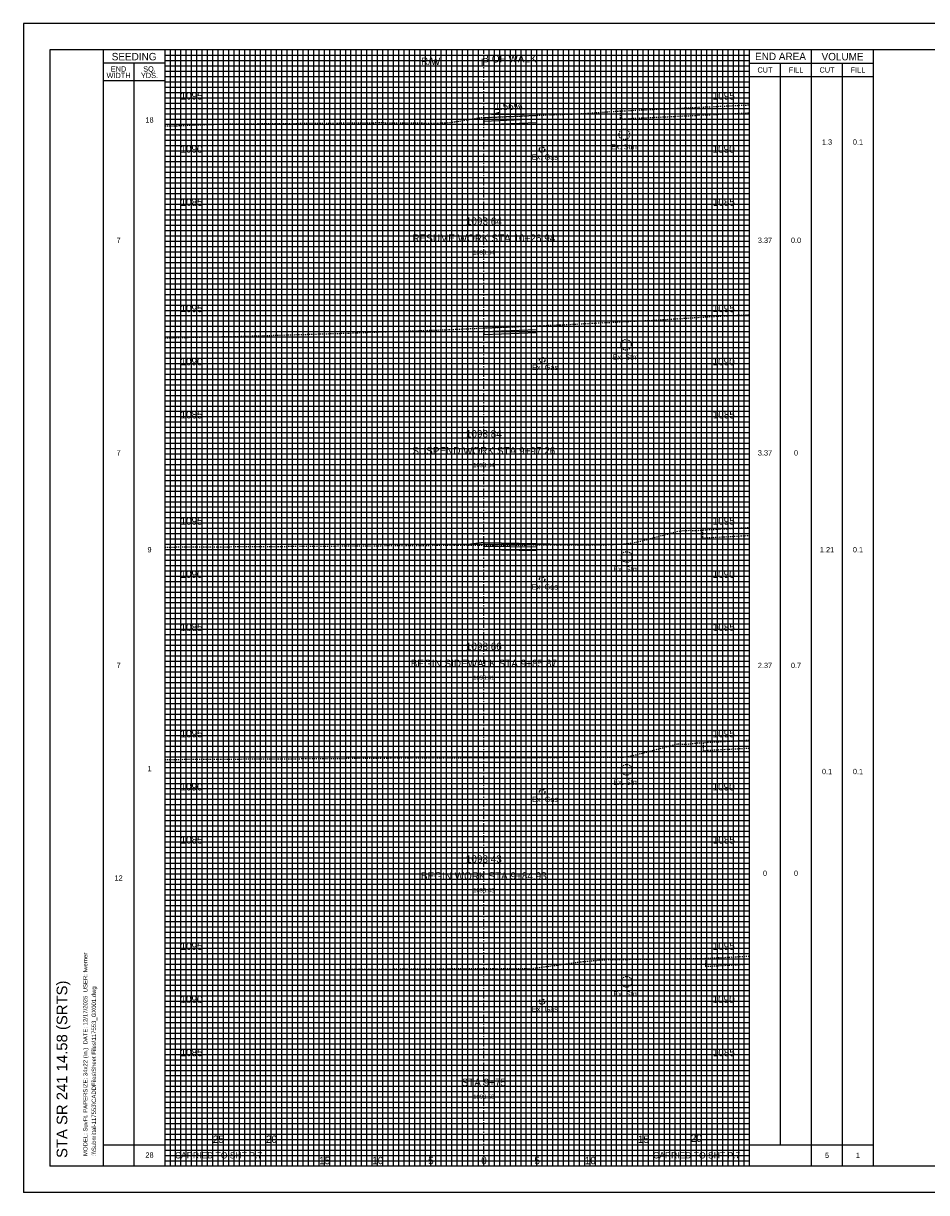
# Model space of a CAD drawing. Header units: feet. Extents: x 318 to 488, y 140 to 251.
# Tile 1 of 3: x 318 to 403, y 140 to 250. Entities that reach past the tile are written whole.
import ezdxf
from ezdxf.enums import TextEntityAlignment as Align

# ---------------------------------------------------------------- set-up
doc = ezdxf.new("R2010")
doc.units = ezdxf.units.FT
doc.header["$MEASUREMENT"] = 0
for name, pattern in [('CENTER2', [1.125, 0.75, -0.125, 0.125, -0.125]), ('DASHED', [0.75, 0.5, -0.25]), ('DASHED2', [0.375, 0.25, -0.125]), ('DGN Style 4', [0.027369, 0.013684, -0.006842, 0, -0.006842]), ('gasex', [0]), ('OhDOT_USTN2', [0.11, 0.069, -0.041]), ('OhDOT_USTN5', [0.11, 0.055, -0.055])]:
    doc.linetypes.add(name, pattern=pattern)
for name, color, linetype in [('CL_P_Construction', 7, 'DGN Style 4'), ('DR_X_Storm_Sewer', 151, 'OhDOT_USTN5'), ('SH_Border', 7, 'Continuous'), ('SH_Data', 7, 'Continuous'), ('SH_Text', 7, 'Continuous'), ('UT_X_Gas', 2, 'gasex'), ('XS_P_Annotation', 7, 'Continuous'), ('XS_P_Finished_Grade', 3, 'Continuous'), ('XS_P_Pavt_Surface', 251, 'Continuous'), ('XS_P_Subgrade', 4, 'Continuous'), ('XS_P_Text_Info', 7, 'Continuous'), ('XS_X_Ground_Line', 3, 'OhDOT_USTN2')]:
    doc.layers.add(name, color=color, linetype=linetype)
doc.layers.add('RW_X_Right_of_Way', color=7, linetype='Continuous', lineweight=18)
doc.layers.add('SH_Major_Grid_Line', color=254, linetype='Continuous', transparency=0.3)
doc.layers.add('SH_Minor_Grid_Line', color=252, linetype='Continuous', transparency=0.5)
doc.styles.add('OHDOTSymbols', font='arial.ttf')
doc.styles.add('Slanted-Normal', font='font31.shx', dxfattribs={"height": 0.12})
doc.styles.get("Standard").update_dxf_attribs({"font": 'arial.ttf'})
doc.styles.add('Straight-Normal', font='font30.shx', dxfattribs={"height": 0.1})

msp = doc.modelspace()

# ---------------------------------------------------------------- linework, layer by layer
at = {"layer": 'CL_P_Construction', "linetype": 'CENTER2'}
msp.add_line((361.03, 142.94), (361.03, 247.94), dxfattribs=at)
at = {"layer": 'DR_X_Storm_Sewer'}
for centre in [(374.26, 239.99), (374.41, 220.2), (374.47, 200.24), (374.47, 180.21), (374.47, 160.27)]:
    msp.add_circle(centre, 0.5, dxfattribs=at)
at = {"layer": 'RW_X_Right_of_Way', "linetype": 'DASHED'}
msp.add_line((356.03, 142.94), (356.03, 247.94), dxfattribs=at)
at = {"layer": 'SH_Border'}
for p, q in [((487.7, 250.44), (317.7, 250.44)), ((317.7, 250.44), (317.7, 140.44)), ((485.2, 247.94), (320.2, 247.94)), ((320.2, 247.94), (320.2, 142.94)), ((325.2, 247.94), (325.2, 142.94)), ((485.2, 142.94), (320.2, 142.94)), ((487.7, 140.44), (317.7, 140.44))]:
    msp.add_line(p, q, dxfattribs=at)
at = {"layer": 'SH_Data', "color": 7, "linetype": 'Continuous'}
for p, q in [((331.03, 142.94), (331.03, 247.94)), ((386.03, 142.94), (386.03, 247.94)), ((391.87, 142.94), (391.87, 247.94)), ((397.7, 142.94), (397.7, 247.94)), ((331.03, 246.69), (325.2, 246.69)), ((328.12, 142.94), (328.12, 246.69)), ((386.03, 246.69), (397.7, 246.69)), ((388.95, 144.94), (388.95, 246.69)), ((394.78, 142.94), (394.78, 246.69)), ((386.03, 245.44), (397.7, 245.44)), ((331.03, 245.02), (325.2, 245.02)), ((325.2, 144.94), (331.03, 144.94)), ((331.03, 144.94), (341.03, 144.94)), ((341.03, 142.94), (341.03, 144.94)), ((376.03, 144.94), (386.03, 144.94)), ((386.03, 144.94), (397.7, 144.94))]:
    msp.add_line(p, q, dxfattribs=at)
msp.add_lwpolyline([(376.03, 142.94), (376.03, 144.94)], dxfattribs=at)
at = {"layer": 'SH_Major_Grid_Line', "color": 254, "linetype": 'Continuous'}
for p, q in [((336.03, 142.94), (336.03, 247.94)), ((341.03, 142.94), (341.03, 247.94)), ((346.03, 142.94), (346.03, 247.94)), ((351.03, 142.94), (351.03, 247.94)), ((356.03, 142.94), (356.03, 247.94)), ((366.03, 142.94), (366.03, 247.94)), ((371.03, 142.94), (371.03, 247.94)), ((376.03, 142.94), (376.03, 247.94)), ((381.03, 142.94), (381.03, 247.94)), ((331.03, 242.94), (386.03, 242.94)), ((331.03, 237.94), (386.03, 237.94)), ((331.03, 232.94), (386.03, 232.94)), ((331.03, 227.94), (386.03, 227.94)), ((331.03, 222.94), (386.03, 222.94)), ((331.03, 217.94), (386.03, 217.94)), ((331.03, 212.94), (386.03, 212.94)), ((331.03, 207.94), (386.03, 207.94)), ((331.03, 202.94), (386.03, 202.94)), ((331.03, 197.94), (386.03, 197.94)), ((331.03, 192.94), (386.03, 192.94)), ((331.03, 187.94), (386.03, 187.94)), ((331.03, 182.94), (386.03, 182.94)), ((331.03, 177.94), (386.03, 177.94)), ((331.03, 172.94), (386.03, 172.94)), ((331.03, 167.94), (386.03, 167.94)), ((331.03, 162.94), (386.03, 162.94)), ((331.03, 157.94), (386.03, 157.94)), ((331.03, 152.94), (386.03, 152.94)), ((331.03, 147.94), (386.03, 147.94))]:
    msp.add_line(p, q, dxfattribs=at)
at = {"layer": 'SH_Minor_Grid_Line', "color": 252, "linetype": 'Continuous'}
for p, q in [((331.53, 142.94), (331.53, 247.94)), ((332.03, 142.94), (332.03, 247.94)), ((332.53, 142.94), (332.53, 247.94)), ((333.03, 142.94), (333.03, 247.94)), ((333.53, 142.94), (333.53, 247.94)), ((334.03, 142.94), (334.03, 247.94)), ((334.53, 142.94), (334.53, 247.94)), ((335.03, 142.94), (335.03, 247.94)), ((335.53, 142.94), (335.53, 247.94)), ((336.53, 142.94), (336.53, 247.94)), ((337.03, 142.94), (337.03, 247.94)), ((337.53, 142.94), (337.53, 247.94)), ((338.03, 142.94), (338.03, 247.94)), ((338.53, 142.94), (338.53, 247.94)), ((339.03, 142.94), (339.03, 247.94)), ((339.53, 142.94), (339.53, 247.94)), ((340.03, 142.94), (340.03, 247.94)), ((340.53, 142.94), (340.53, 247.94)), ((341.53, 142.94), (341.53, 247.94)), ((342.03, 142.94), (342.03, 247.94)), ((342.53, 142.94), (342.53, 247.94)), ((343.03, 142.94), (343.03, 247.94)), ((343.53, 142.94), (343.53, 247.94)), ((344.03, 142.94), (344.03, 247.94)), ((344.53, 142.94), (344.53, 247.94)), ((345.03, 142.94), (345.03, 247.94)), ((345.53, 142.94), (345.53, 247.94)), ((346.53, 142.94), (346.53, 247.94)), ((347.03, 142.94), (347.03, 247.94)), ((347.53, 142.94), (347.53, 247.94)), ((348.03, 142.94), (348.03, 247.94)), ((348.53, 142.94), (348.53, 247.94)), ((349.03, 142.94), (349.03, 247.94)), ((349.53, 142.94), (349.53, 247.94)), ((350.03, 142.94), (350.03, 247.94)), ((350.53, 142.94), (350.53, 247.94)), ((351.53, 142.94), (351.53, 247.94)), ((352.03, 142.94), (352.03, 247.94)), ((352.53, 142.94), (352.53, 247.94)), ((353.03, 142.94), (353.03, 247.94)), ((353.53, 142.94), (353.53, 247.94)), ((354.03, 142.94), (354.03, 247.94)), ((354.53, 142.94), (354.53, 247.94)), ((355.03, 142.94), (355.03, 247.94)), ((355.53, 142.94), (355.53, 247.94)), ((356.53, 142.94), (356.53, 247.94)), ((357.03, 142.94), (357.03, 247.94)), ((357.53, 142.94), (357.53, 247.94)), ((358.03, 142.94), (358.03, 247.94)), ((358.53, 142.94), (358.53, 247.94)), ((359.03, 142.94), (359.03, 247.94)), ((359.53, 142.94), (359.53, 247.94)), ((360.03, 142.94), (360.03, 247.94)), ((360.53, 142.94), (360.53, 247.94)), ((361.53, 142.94), (361.53, 247.94)), ((362.03, 142.94), (362.03, 247.94)), ((362.53, 142.94), (362.53, 247.94)), ((363.03, 142.94), (363.03, 247.94)), ((363.53, 142.94), (363.53, 247.94)), ((364.03, 142.94), (364.03, 247.94)), ((364.53, 142.94), (364.53, 247.94)), ((365.03, 142.94), (365.03, 247.94)), ((365.53, 142.94), (365.53, 247.94)), ((366.53, 142.94), (366.53, 247.94)), ((367.03, 142.94), (367.03, 247.94)), ((367.53, 142.94), (367.53, 247.94)), ((368.03, 142.94), (368.03, 247.94)), ((368.53, 142.94), (368.53, 247.94)), ((369.03, 142.94), (369.03, 247.94)), ((369.53, 142.94), (369.53, 247.94)), ((370.03, 142.94), (370.03, 247.94)), ((370.53, 142.94), (370.53, 247.94)), ((371.53, 142.94), (371.53, 247.94)), ((372.03, 142.94), (372.03, 247.94)), ((372.53, 142.94), (372.53, 247.94)), ((373.03, 142.94), (373.03, 247.94)), ((373.53, 142.94), (373.53, 247.94)), ((374.03, 142.94), (374.03, 247.94)), ((374.53, 142.94), (374.53, 247.94)), ((375.03, 142.94), (375.03, 247.94)), ((375.53, 142.94), (375.53, 247.94)), ((376.53, 142.94), (376.53, 247.94)), ((377.03, 142.94), (377.03, 247.94)), ((377.53, 142.94), (377.53, 247.94)), ((378.03, 142.94), (378.03, 247.94)), ((378.53, 142.94), (378.53, 247.94)), ((379.03, 142.94), (379.03, 247.94)), ((379.53, 142.94), (379.53, 247.94)), ((380.03, 142.94), (380.03, 247.94)), ((380.53, 142.94), (380.53, 247.94)), ((381.53, 142.94), (381.53, 247.94)), ((382.03, 142.94), (382.03, 247.94)), ((382.53, 142.94), (382.53, 247.94)), ((383.03, 142.94), (383.03, 247.94)), ((383.53, 142.94), (383.53, 247.94)), ((384.03, 142.94), (384.03, 247.94)), ((384.53, 142.94), (384.53, 247.94)), ((385.03, 142.94), (385.03, 247.94)), ((385.53, 142.94), (385.53, 247.94)), ((331.03, 247.44), (386.03, 247.44)), ((331.03, 246.94), (386.03, 246.94)), ((331.03, 246.44), (386.03, 246.44)), ((331.03, 245.94), (386.03, 245.94)), ((331.03, 245.44), (386.03, 245.44)), ((331.03, 244.94), (386.03, 244.94)), ((331.03, 244.44), (386.03, 244.44)), ((331.03, 243.94), (386.03, 243.94)), ((331.03, 243.44), (386.03, 243.44)), ((331.03, 242.44), (386.03, 242.44)), ((331.03, 241.94), (386.03, 241.94)), ((331.03, 241.44), (386.03, 241.44)), ((331.03, 240.94), (386.03, 240.94)), ((331.03, 240.44), (386.03, 240.44)), ((331.03, 239.94), (386.03, 239.94)), ((331.03, 239.44), (386.03, 239.44)), ((331.03, 238.94), (386.03, 238.94)), ((331.03, 238.44), (386.03, 238.44)), ((331.03, 237.44), (386.03, 237.44)), ((331.03, 236.94), (386.03, 236.94)), ((331.03, 236.44), (386.03, 236.44)), ((331.03, 235.94), (386.03, 235.94)), ((331.03, 235.44), (386.03, 235.44)), ((331.03, 234.94), (386.03, 234.94)), ((331.03, 234.44), (386.03, 234.44)), ((331.03, 233.94), (386.03, 233.94)), ((331.03, 233.44), (386.03, 233.44)), ((331.03, 232.44), (386.03, 232.44)), ((331.03, 231.94), (386.03, 231.94)), ((331.03, 231.44), (386.03, 231.44)), ((331.03, 230.94), (386.03, 230.94)), ((331.03, 230.44), (386.03, 230.44)), ((331.03, 229.94), (386.03, 229.94)), ((331.03, 229.44), (386.03, 229.44)), ((331.03, 228.94), (386.03, 228.94)), ((331.03, 228.44), (386.03, 228.44)), ((331.03, 227.44), (386.03, 227.44)), ((331.03, 226.94), (386.03, 226.94)), ((331.03, 226.44), (386.03, 226.44)), ((331.03, 225.94), (386.03, 225.94)), ((331.03, 225.44), (386.03, 225.44)), ((331.03, 224.94), (386.03, 224.94)), ((331.03, 224.44), (386.03, 224.44)), ((331.03, 223.94), (386.03, 223.94)), ((331.03, 223.44), (386.03, 223.44)), ((331.03, 222.44), (386.03, 222.44)), ((331.03, 221.94), (386.03, 221.94)), ((331.03, 221.44), (386.03, 221.44)), ((331.03, 220.94), (386.03, 220.94)), ((331.03, 220.44), (386.03, 220.44)), ((331.03, 219.94), (386.03, 219.94)), ((331.03, 219.44), (386.03, 219.44)), ((331.03, 218.94), (386.03, 218.94)), ((331.03, 218.44), (386.03, 218.44)), ((331.03, 217.44), (386.03, 217.44)), ((331.03, 216.94), (386.03, 216.94)), ((331.03, 216.44), (386.03, 216.44)), ((331.03, 215.94), (386.03, 215.94)), ((331.03, 215.44), (386.03, 215.44)), ((331.03, 214.94), (386.03, 214.94)), ((331.03, 214.44), (386.03, 214.44)), ((331.03, 213.94), (386.03, 213.94)), ((331.03, 213.44), (386.03, 213.44)), ((331.03, 212.44), (386.03, 212.44)), ((331.03, 211.94), (386.03, 211.94)), ((331.03, 211.44), (386.03, 211.44)), ((331.03, 210.94), (386.03, 210.94)), ((331.03, 210.44), (386.03, 210.44)), ((331.03, 209.94), (386.03, 209.94)), ((331.03, 209.44), (386.03, 209.44)), ((331.03, 208.94), (386.03, 208.94)), ((331.03, 208.44), (386.03, 208.44)), ((331.03, 207.44), (386.03, 207.44)), ((331.03, 206.94), (386.03, 206.94)), ((331.03, 206.44), (386.03, 206.44)), ((331.03, 205.94), (386.03, 205.94)), ((331.03, 205.44), (386.03, 205.44)), ((331.03, 204.94), (386.03, 204.94)), ((331.03, 204.44), (386.03, 204.44)), ((331.03, 203.94), (386.03, 203.94)), ((331.03, 203.44), (386.03, 203.44)), ((331.03, 202.44), (386.03, 202.44)), ((331.03, 201.94), (386.03, 201.94)), ((331.03, 201.44), (386.03, 201.44)), ((331.03, 200.94), (386.03, 200.94)), ((331.03, 200.44), (386.03, 200.44)), ((331.03, 199.94), (386.03, 199.94)), ((331.03, 199.44), (386.03, 199.44)), ((331.03, 198.94), (386.03, 198.94)), ((331.03, 198.44), (386.03, 198.44)), ((331.03, 197.44), (386.03, 197.44)), ((331.03, 196.94), (386.03, 196.94)), ((331.03, 196.44), (386.03, 196.44)), ((331.03, 195.94), (386.03, 195.94)), ((331.03, 195.44), (386.03, 195.44)), ((331.03, 194.94), (386.03, 194.94)), ((331.03, 194.44), (386.03, 194.44)), ((331.03, 193.94), (386.03, 193.94)), ((331.03, 193.44), (386.03, 193.44)), ((331.03, 192.44), (386.03, 192.44)), ((331.03, 191.94), (386.03, 191.94)), ((331.03, 191.44), (386.03, 191.44)), ((331.03, 190.94), (386.03, 190.94)), ((331.03, 190.44), (386.03, 190.44)), ((331.03, 189.94), (386.03, 189.94)), ((331.03, 189.44), (386.03, 189.44)), ((331.03, 188.94), (386.03, 188.94)), ((331.03, 188.44), (386.03, 188.44)), ((331.03, 187.44), (386.03, 187.44)), ((331.03, 186.94), (386.03, 186.94)), ((331.03, 186.44), (386.03, 186.44)), ((331.03, 185.94), (386.03, 185.94)), ((331.03, 185.44), (386.03, 185.44)), ((331.03, 184.94), (386.03, 184.94)), ((331.03, 184.44), (386.03, 184.44)), ((331.03, 183.94), (386.03, 183.94)), ((331.03, 183.44), (386.03, 183.44)), ((331.03, 182.44), (386.03, 182.44)), ((331.03, 181.94), (386.03, 181.94)), ((331.03, 181.44), (386.03, 181.44)), ((331.03, 180.94), (386.03, 180.94)), ((331.03, 180.44), (386.03, 180.44)), ((331.03, 179.94), (386.03, 179.94)), ((331.03, 179.44), (386.03, 179.44)), ((331.03, 178.94), (386.03, 178.94)), ((331.03, 178.44), (386.03, 178.44)), ((331.03, 177.44), (386.03, 177.44)), ((331.03, 176.94), (386.03, 176.94)), ((331.03, 176.44), (386.03, 176.44)), ((331.03, 175.94), (386.03, 175.94)), ((331.03, 175.44), (386.03, 175.44)), ((331.03, 174.94), (386.03, 174.94)), ((331.03, 174.44), (386.03, 174.44)), ((331.03, 173.94), (386.03, 173.94)), ((331.03, 173.44), (386.03, 173.44)), ((331.03, 172.44), (386.03, 172.44)), ((331.03, 171.94), (386.03, 171.94)), ((331.03, 171.44), (386.03, 171.44)), ((331.03, 170.94), (386.03, 170.94)), ((331.03, 170.44), (386.03, 170.44)), ((331.03, 169.94), (386.03, 169.94)), ((331.03, 169.44), (386.03, 169.44)), ((331.03, 168.94), (386.03, 168.94)), ((331.03, 168.44), (386.03, 168.44)), ((331.03, 167.44), (386.03, 167.44)), ((331.03, 166.94), (386.03, 166.94)), ((331.03, 166.44), (386.03, 166.44)), ((331.03, 165.94), (386.03, 165.94)), ((331.03, 165.44), (386.03, 165.44)), ((331.03, 164.94), (386.03, 164.94)), ((331.03, 164.44), (386.03, 164.44)), ((331.03, 163.94), (386.03, 163.94)), ((331.03, 163.44), (386.03, 163.44)), ((331.03, 162.44), (386.03, 162.44)), ((331.03, 161.94), (386.03, 161.94)), ((331.03, 161.44), (386.03, 161.44)), ((331.03, 160.94), (386.03, 160.94)), ((331.03, 160.44), (386.03, 160.44)), ((331.03, 159.94), (386.03, 159.94)), ((331.03, 159.44), (386.03, 159.44)), ((331.03, 158.94), (386.03, 158.94)), ((331.03, 158.44), (386.03, 158.44)), ((331.03, 157.44), (386.03, 157.44)), ((331.03, 156.94), (386.03, 156.94)), ((331.03, 156.44), (386.03, 156.44)), ((331.03, 155.94), (386.03, 155.94)), ((331.03, 155.44), (386.03, 155.44)), ((331.03, 154.94), (386.03, 154.94)), ((331.03, 154.44), (386.03, 154.44)), ((331.03, 153.94), (386.03, 153.94)), ((331.03, 153.44), (386.03, 153.44)), ((331.03, 152.44), (386.03, 152.44)), ((331.03, 151.94), (386.03, 151.94)), ((331.03, 151.44), (386.03, 151.44)), ((331.03, 150.94), (386.03, 150.94)), ((331.03, 150.44), (386.03, 150.44)), ((331.03, 149.94), (386.03, 149.94)), ((331.03, 149.44), (386.03, 149.44)), ((331.03, 148.94), (386.03, 148.94)), ((331.03, 148.44), (386.03, 148.44)), ((331.03, 147.44), (386.03, 147.44)), ((331.03, 146.94), (386.03, 146.94)), ((331.03, 146.44), (386.03, 146.44)), ((331.03, 145.94), (386.03, 145.94)), ((331.03, 145.44), (386.03, 145.44)), ((331.03, 144.94), (386.03, 144.94)), ((331.03, 144.44), (386.03, 144.44)), ((331.03, 143.94), (386.03, 143.94)), ((331.03, 143.44), (386.03, 143.44))]:
    msp.add_line(p, q, dxfattribs=at)
at = {"layer": 'UT_X_Gas', "linetype": 'DASHED2'}
for centre in [(366.51, 238.56), (366.53, 218.76), (366.51, 198.12), (366.53, 178.13), (366.51, 158.4)]:
    msp.add_circle(centre, 0.25, dxfattribs=at)
at = {"layer": 'XS_P_Annotation', "color": 7, "linetype": 'Continuous', "lineweight": -3}
for p, q in [((361.76, 241.88), (362.52, 242.1)), ((362.52, 242.1), (362.52, 241.88)), ((364.82, 241.88), (361.76, 241.88))]:
    msp.add_line(p, q, dxfattribs=at)
msp.add_solid([(361.76, 241.88), (362.52, 241.88), (362.52, 242.1)], dxfattribs=at)
at = {"layer": 'XS_P_Finished_Grade'}
msp.add_line((366.03, 201.52), (371.03, 201.38), dxfattribs=at)
for points in [[(361.03, 201.6), (359.03, 201.34)], [(359.03, 181.36), (361.03, 181.36), (366.03, 181.38), (371.03, 181.4)]]:
    msp.add_lwpolyline(points, dxfattribs=at)
at = {"layer": 'XS_P_Pavt_Surface'}
for points in [[(361.03, 241.58), (366.03, 241.79)], [(361.03, 241.58), (361.03, 241.24), (366.03, 241.46), (366.03, 241.79)], [(361.03, 221.78), (366.03, 221.99)], [(361.03, 221.78), (361.03, 221.44), (366.03, 221.65), (366.03, 221.99)], [(361.03, 201.6), (366.03, 201.52)], [(361.03, 201.6), (361.03, 201.26), (366.03, 201.19), (366.03, 201.52)]]:
    msp.add_lwpolyline(points, dxfattribs=at)
at = {"layer": 'XS_P_Subgrade'}
for points in [[(361.03, 241.24), (361.03, 240.91), (366.03, 241.1), (366.03, 241.46)], [(361.03, 221.65), (361.03, 221.16), (366.03, 221.37), (366.03, 221.65)], [(361.03, 201.26), (361.03, 200.93), (366.03, 200.85), (366.03, 201.19)]]:
    msp.add_lwpolyline(points, dxfattribs=at)
at = {"layer": 'XS_X_Ground_Line', "color": 3, "linetype": 'OhDOT_USTN2', "lineweight": -3}
msp.add_line((381.69, 182.03), (381.69, 182.78), dxfattribs=at)
for points in [[(331.03, 240.8), (332.11, 240.81), (332.11, 240.81), (336.72, 240.98), (336.72, 240.98), (345.58, 241.05), (348, 241.07), (351.15, 241.1), (356.08, 241.06), (357.41, 241.07), (358.37, 241.18), (360.43, 241.53), (360.54, 241.56), (364.61, 241.72), (366.2, 241.8), (370, 241.93), (373.85, 242.2), (386.03, 242.77)], [(373.85, 242.2), (373.85, 241.44)], [(373.85, 241.45), (386.03, 242.02)], [(331.03, 220.85), (335.4, 220.95), (337.8, 220.99), (348.28, 221.3), (350.9, 221.4), (357.32, 221.61), (361.06, 221.78), (367.48, 222.05), (368.18, 222.07), (374.97, 222.42), (376.84, 222.5), (382.45, 222.86), (386.03, 223.03)], [(331.03, 201.17), (342.87, 201.24), (355.59, 201.33), (361.03, 201.35), (372.52, 201.39), (374.21, 201.46), (375.53, 201.66), (379.52, 202.71), (380.08, 202.72), (380.45, 202.75), (381, 202.71), (381.42, 202.77), (386.03, 203.01)], [(381.6, 202.78), (381.6, 202.03)], [(381.6, 202.03), (386.03, 202.26)], [(331.03, 181.19), (343.43, 181.26), (355.61, 181.35), (361.03, 181.36), (374.18, 181.41), (374.81, 181.5), (374.89, 181.53), (375.3, 181.61), (379.3, 182.66), (380.05, 182.61), (381.09, 182.75), (386.03, 183.01)], [(381.69, 182.03), (386.03, 182.26)], [(341.22, 161.41), (349.36, 161.45), (355.81, 161.5), (361.03, 161.52), (365.65, 161.53), (370.13, 162.15), (372.32, 162.35), (381.9, 162.48)], [(381.9, 162.48), (386.03, 162.69)], [(381.9, 162.48), (381.9, 161.72)], [(381.9, 161.72), (386.03, 161.94)]]:
    msp.add_lwpolyline(points, dxfattribs=at)

# ---------------------------------------------------------------- texts
at = {"layer": 'DR_X_Storm_Sewer', "char_height": 0.5, "width": 4.9877, "attachment_point": 1, "style": 'Straight-Normal'}
for insert in [(373, 239.09), (373.15, 219.3), (373.21, 199.34), (373.21, 179.3), (373.21, 159.37)]:
    msp.add_mtext('Ex. Stm', dxfattribs=dict(at, insert=insert))
at = {"layer": 'SH_Data', "color": 7, "linetype": 'Continuous', "style": 'Straight-Normal'}
for s, height, p in [('SEEDING', 0.7, (328.12, 247.31)), ('END AREA', 0.7, (388.95, 247.33)), ('VOLUME', 0.7, (394.79, 247.31)), ('CUT', 0.5, (387.49, 246.06)), ('FILL', 0.5, (390.41, 246.06)), ('CUT', 0.5, (393.33, 246.06)), ('FILL', 0.5, (396.24, 246.06)), ('CARRIED TO SHT P.7', 0.6, (336.06, 143.95)), ('CARRIED TO SHT P.7', 0.6, (381.06, 143.95))]:
    msp.add_text(s, height=height, dxfattribs=at).set_placement(p, align=Align.MIDDLE_CENTER)
at = {"layer": 'SH_Data', "linetype": 'Continuous'}
for s, p in [('MODEL: SuvFt. PAPERSIZE: 34x22 (In.)  DATE: 12/17/2025  USER: fwerner', (323.73, 143.88)), (':\\\\Submittal-117553\\CADDFiles\\Sheet Files\\117553_GX001.dwg', (324.53, 143.88))]:
    msp.add_text(s, height=0.4, rotation=90, dxfattribs=at).set_placement(p)
at = {"layer": 'SH_Data', "color": 7, "linetype": 'Continuous', "char_height": 0.7, "attachment_point": 5, "line_spacing_factor": 0.728571, "style": 'Straight-Normal'}
for s, insert in [('\\H0.714286x;END\\PWIDTH', (326.66, 245.84)), ('\\H0.714286x;SQ.\\PYDS.', (329.57, 245.84)), ('{\\H0.71429x;18}', (329.57, 241.35)), ('{\\H0.71429x;1.3}', (393.33, 239.27)), ('{\\H0.71429x;0.1}', (396.24, 239.27)), ('{\\H0.71429x;7}', (326.66, 230.03)), ('{\\H0.71429x;3.37}', (387.49, 230.03)), ('{\\H0.71429x;0.0}', (390.41, 230.03)), ('{\\H0.71429x;7}', (326.66, 210.03)), ('{\\H0.71429x;3.37}', (387.49, 210.03)), ('{\\H0.71429x;0}', (390.41, 210.03)), ('{\\H0.71429x;9}', (329.57, 200.92)), ('{\\H0.71429x;1.21}', (393.33, 200.92)), ('{\\H0.71429x;0.1}', (396.24, 200.92)), ('{\\H0.71429x;7}', (326.66, 190.03)), ('{\\H0.71429x;2.37}', (387.49, 190.03)), ('{\\H0.71429x;0.7}', (390.41, 190.03)), ('{\\H0.71429x;1}', (329.57, 180.32)), ('{\\H0.71429x;0.1}', (393.33, 180.05)), ('{\\H0.71429x;0.1}', (396.24, 180.05)), ('{\\H0.71429x;0}', (387.49, 170.48)), ('{\\H0.71429x;0}', (390.41, 170.48)), ('{\\H0.71429x;12}', (326.66, 170.03)), ('{\\H0.71429x;28}', (329.57, 143.97)), ('{\\H0.71429x;5}', (393.33, 143.94)), ('{\\H0.71429x;1}', (396.24, 143.94))]:
    msp.add_mtext(s, dxfattribs=dict(at, insert=insert))
at = {"layer": 'SH_Text', "linetype": 'Continuous', "style": 'OHDOTSymbols'}
msp.add_text('STA SR 241 14.58 (SRTS)', height=1, rotation=90, dxfattribs=at).set_placement((320.83, 152.04), align=Align.TOP_CENTER)
at = {"layer": 'UT_X_Gas', "char_height": 0.5, "width": 4.9877, "attachment_point": 1, "style": 'Straight-Normal'}
for insert in [(365.55, 238.12), (365.57, 218.32), (365.55, 197.68), (365.57, 177.69), (365.55, 157.96)]:
    msp.add_mtext('Ex. Gas', dxfattribs=dict(at, insert=insert))
at = {"layer": 'XS_P_Annotation', "color": 7, "linetype": 'Continuous', "lineweight": -3, "attachment_point": 5, "style": 'Slanted-Normal'}
for s, insert, char_height in [('1.56%', (363.35, 242.63), 0.7), ('1093.64', (361.03, 231.82), 0.7), ('1093.64', (361.03, 228.88), 0.4), ('1093.84', (361.03, 211.82), 0.7), ('1093.84', (361.03, 208.88), 0.4), ('1093.66', (361.03, 191.82), 0.7), ('1093.41', (361.03, 188.88), 0.4), ('1093.43', (361.03, 171.82), 0.7), ('1093.43', (361.03, 168.88), 0.4), ('1093.58', (361.03, 149.46), 0.4)]:
    msp.add_mtext(s, dxfattribs=dict(at, insert=insert, char_height=char_height))
at = {"layer": 'XS_P_Text_Info', "color": 7, "linetype": 'Continuous', "lineweight": -3, "char_height": 0.7, "attachment_point": 8, "style": 'Slanted-Normal'}
for s, insert in [('B OF WALK', (363.45, 246.75)), ('R/W', (356.03, 246.51)), ('L', (361.01, 246.42)), ('1095', (333.53, 243.26)), ('1095', (383.61, 243.26)), ('1090', (333.52, 238.26)), ('1090', (383.6, 238.26)), ('1085', (333.53, 233.26)), ('1085', (383.62, 233.26)), ('1095', (333.53, 223.26)), ('1095', (383.61, 223.26)), ('1090', (333.52, 218.26)), ('1090', (383.6, 218.26)), ('1085', (333.53, 213.26)), ('1085', (383.62, 213.26)), ('1095', (333.53, 203.26)), ('1095', (383.61, 203.26)), ('1090', (333.52, 198.26)), ('1090', (383.6, 198.26)), ('1085', (333.53, 193.26)), ('1085', (383.62, 193.26)), ('BEGIN SIDEWALK STA 9+85.87', (361.03, 189.87)), ('1095', (333.53, 183.26)), ('1095', (383.61, 183.26)), ('1090', (333.52, 178.26)), ('1090', (383.6, 178.26)), ('1085', (333.53, 173.26)), ('1085', (383.62, 173.26)), ('BEGIN WORK STA 9+84.93', (361.03, 169.87)), ('1095', (333.53, 163.26)), ('1095', (383.61, 163.26)), ('1090', (333.52, 158.26)), ('1090', (383.6, 158.26)), ('1085', (333.53, 153.26)), ('1085', (383.62, 153.26)), ('STA 9+75', (361.03, 150.45)), ('25', (336.05, 145.1)), ('20', (341.05, 145.1)), ('15', (376.05, 145.1)), ('20', (381.03, 145.2)), ('15', (346.05, 143.1)), ('10', (351.05, 143.1)), ('5', (356.05, 143.1)), ('0', (361.05, 143.1)), ('5', (366.05, 143.1)), ('10', (371.05, 143.1))]:
    msp.add_mtext(s, dxfattribs=dict(at, insert=insert))
at = {"layer": 'XS_P_Text_Info', "color": 7, "linetype": 'Continuous', "lineweight": -3, "char_height": 0.7, "width": 21.5118, "attachment_point": 8, "style": 'Slanted-Normal'}
for s, insert in [('RESUME WORK STA 10+26.94', (361.03, 229.87)), ('SUSPEND WORK STA 9+97.26', (361.03, 209.87))]:
    msp.add_mtext(s, dxfattribs=dict(at, insert=insert))

doc.saveas('drawing.dxf')
